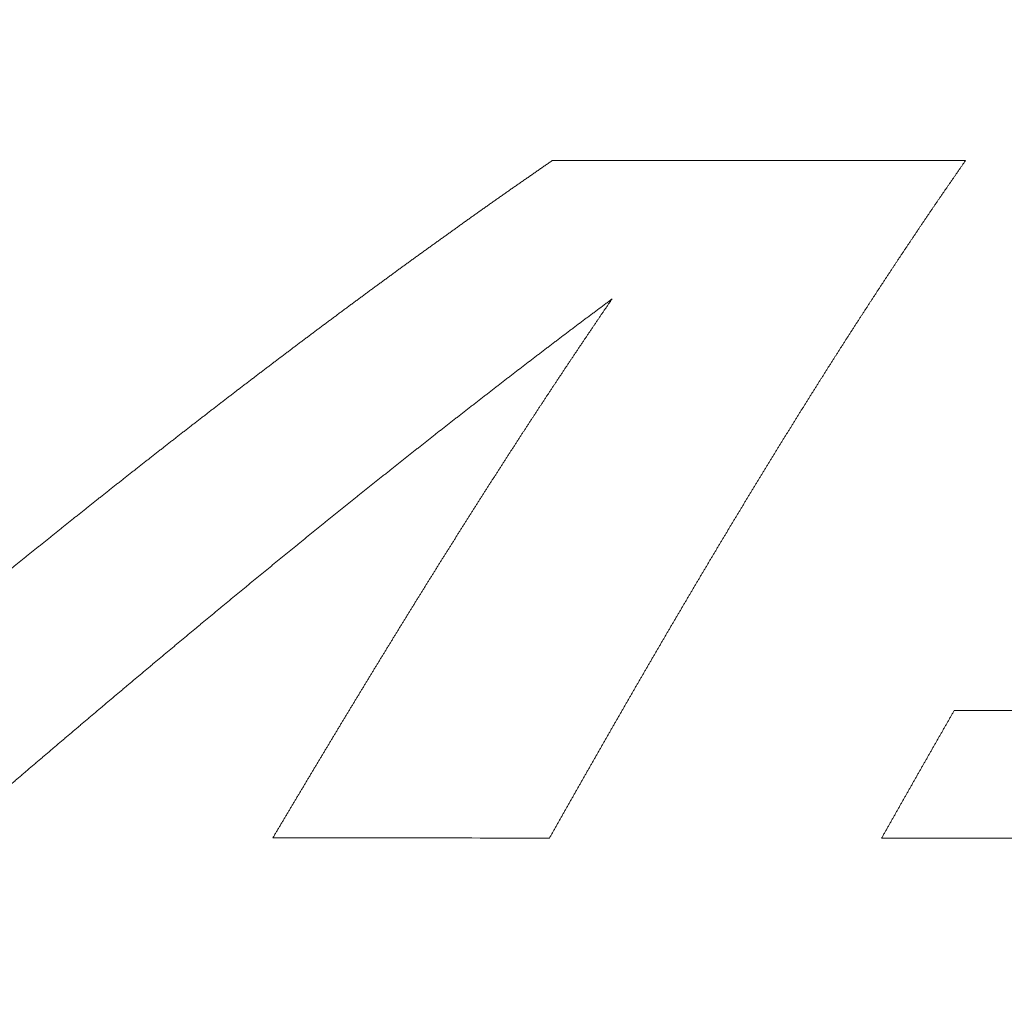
# Model space of a CAD drawing. Header units: millimetres. Extents: x 0 to 594, y 0 to 420.
# Tile 45 of 256: x 311.52 to 315.35, y 163.52 to 167.32. Entities that reach past the tile are written whole.
import ezdxf

# ---------------------------------------------------------------- set-up
doc = ezdxf.new("R2010")
doc.units = ezdxf.units.MM
doc.layers.add('1', color=7, linetype='Continuous', true_color=0xffffff)
doc.styles.add('Arial', font='txt')
doc.dimstyles.get("Standard").update_dxf_attribs({"dimtxt": 0.18, "dimasz": 0.18, "dimexe": 0.18, "dimexo": 0.0625, "dimgap": 0.09, "dimtad": 0, "dimtih": 1, "dimtoh": 1, "dimdec": 4, "dimzin": 0, "dimdsep": 46, "dimtxsty": 'Standard', "dimcen": 0.09, "dimadec": 0, "dimazin": 0, "dimtfac": 1, "dimtdec": 4, "dimtofl": 0, "dimtmove": 0, "dimatfit": 3, "dimfxl": 0, "dimtolj": 1, "dimtzin": 0, "dimarcsym": 0})

# ---------------------------------------------------------------- blocks, each defined once
blk = doc.blocks.new('_U7')
at = {"layer": '1', "color": 18, "lineweight": 18}
for p, q in [((240.6095, 215.4116), (240.6095, 198.2706)), ((338.75, 150.9956), (338.75, 202.2706)), ((240.6095, 200.2706), (259.157, 200.2706)), ((338.75, 200.2706), (320.2026, 200.2706))]:
    blk.add_line(p, q, dxfattribs=at)
at = {"layer": '1', "color": 18}
for points in [[(240.6095, 200.2706), (244.1095, 201.2084), (244.1095, 199.3328)], [(338.75, 200.2706), (335.25, 199.3328), (335.25, 201.2084)]]:
    blk.add_solid(points, dxfattribs=at)
at = {"layer": '1', "color": 18, "linetype": 'Continuous', "lineweight": 13, "char_height": 3.5, "attachment_point": 7, "line_spacing_factor": 1.047437, "style": 'Arial'}
for s, insert in [('\\fArial|b0|i0;\\W1.0000;LCG (DRY WEIGHT)', (273.5089, 197.6348)), ('\\fArial|b0|i0;\\W1.0000;1.96', (260.8425, 197.6348))]:
    blk.add_mtext(s, dxfattribs=dict(at, insert=insert))
blk = doc.blocks.new('_U13')
at = {"layer": '1', "color": 18, "lineweight": 18}
for p, q in [((240.6095, 215.4116), (355.9549, 215.4116)), ((353.9549, 215.4116), (353.9549, 178.3869)), ((353.9549, 129.1958), (353.9549, 166.2205)), ((276.553, 129.1958), (355.9549, 129.1958))]:
    blk.add_line(p, q, dxfattribs=at)
at = {"layer": '1', "color": 18}
for points in [[(353.9549, 215.4116), (354.8928, 211.9116), (353.0171, 211.9116)], [(353.9549, 129.1958), (353.0171, 132.6958), (354.8928, 132.6958)]]:
    blk.add_solid(points, dxfattribs=at)
at = {"layer": '1', "color": 18, "linetype": 'Continuous', "lineweight": 13, "char_height": 3.5, "attachment_point": 7, "rotation": 90, "line_spacing_factor": 1.047437, "style": 'Arial'}
for s, insert in [('\\fArial|b0|i0;\\W1.0000;LIFTING STROPS* EYE', (363.9958, 146.0102)), ('\\fArial|b0|i0;\\W1.0000;1.72', (356.9337, 167.878))]:
    blk.add_mtext(s, dxfattribs=dict(at, insert=insert))

msp = doc.modelspace()

# ---------------------------------------------------------------- linework, layer by layer
at = {"layer": '1', "color": 155, "linetype": 'Continuous', "lineweight": 13}
for points, knots in [([(311.0194, 164.7996), (311.0237, 164.8031), (311.0322, 164.8102), (311.045, 164.8207), (311.0577, 164.8313), (311.0705, 164.8419), (311.0833, 164.8524), (311.096, 164.863), (311.1088, 164.8736), (311.1216, 164.8841), (311.1343, 164.8946), (311.1471, 164.9052), (311.1599, 164.9157), (311.1726, 164.9262), (311.1854, 164.9367), (311.1982, 164.9472), (311.2109, 164.9577), (311.2237, 164.9682), (311.2365, 164.9787), (311.2492, 164.9892), (311.262, 164.9996), (311.2748, 165.0101), (311.2875, 165.0206), (311.3003, 165.031), (311.3131, 165.0415), (311.3258, 165.0519), (311.3386, 165.0623), (311.3514, 165.0728), (311.3641, 165.0832), (311.3769, 165.0936), (311.3897, 165.104), (311.4024, 165.1144), (311.4152, 165.1248), (311.428, 165.1352), (311.4408, 165.1456), (311.4535, 165.1559), (311.4663, 165.1663), (311.4791, 165.1767), (311.4918, 165.187), (311.5046, 165.1974), (311.5174, 165.2077), (311.5302, 165.218), (311.5429, 165.2284), (311.5557, 165.2387), (311.5685, 165.249), (311.5813, 165.2593), (311.5941, 165.2696), (311.6068, 165.2799), (311.6196, 165.2902), (311.6324, 165.3004), (311.6452, 165.3107), (311.6579, 165.321), (311.6707, 165.3312), (311.6835, 165.3415), (311.6963, 165.3517), (311.7091, 165.3619), (311.7219, 165.3722), (311.7346, 165.3824), (311.7474, 165.3926), (311.7602, 165.4028), (311.773, 165.413), (311.7858, 165.4232), (311.7986, 165.4334), (311.8114, 165.4435), (311.8242, 165.4537), (311.8369, 165.4639), (311.8497, 165.474), (311.8625, 165.4842), (311.8753, 165.4943), (311.8881, 165.5044), (311.9009, 165.5145), (311.9137, 165.5247), (311.9265, 165.5348), (311.9393, 165.5449), (311.9521, 165.555), (311.9649, 165.565), (311.9777, 165.5751), (311.9905, 165.5852), (312.0033, 165.5952), (312.0161, 165.6053), (312.0289, 165.6153), (312.0417, 165.6254), (312.0545, 165.6354), (312.0673, 165.6454), (312.0801, 165.6555), (312.0929, 165.6655), (312.1057, 165.6755), (312.1185, 165.6854), (312.1313, 165.6954), (312.1442, 165.7054), (312.157, 165.7154), (312.1698, 165.7253), (312.1826, 165.7353), (312.1954, 165.7452), (312.2082, 165.7552), (312.221, 165.7651), (312.2339, 165.775), (312.2467, 165.7849), (312.2595, 165.7948), (312.2723, 165.8047), (312.2852, 165.8146), (312.298, 165.8245), (312.3108, 165.8344), (312.3236, 165.8442), (312.3365, 165.8541), (312.3493, 165.8639), (312.3621, 165.8738), (312.375, 165.8836), (312.3878, 165.8934), (312.4006, 165.9032), (312.4135, 165.913), (312.4263, 165.9228), (312.4391, 165.9326), (312.452, 165.9424), (312.4648, 165.9522), (312.4777, 165.9619), (312.4905, 165.9717), (312.5034, 165.9814), (312.5162, 165.9912), (312.5291, 166.0009), (312.5419, 166.0106), (312.5548, 166.0203), (312.5676, 166.03), (312.5805, 166.0397), (312.5933, 166.0494), (312.6062, 166.0591), (312.619, 166.0688), (312.6319, 166.0784), (312.6448, 166.0881), (312.6576, 166.0977), (312.6705, 166.1074), (312.6834, 166.117), (312.6962, 166.1266), (312.7091, 166.1362), (312.722, 166.1458), (312.7348, 166.1554), (312.7477, 166.165), (312.7606, 166.1746), (312.7735, 166.1841), (312.7863, 166.1937), (312.7992, 166.2033), (312.8121, 166.2128), (312.825, 166.2223), (312.8379, 166.2318), (312.8508, 166.2414), (312.8637, 166.2509), (312.8765, 166.2604), (312.8894, 166.2698), (312.9023, 166.2793), (312.9152, 166.2888), (312.9281, 166.2982), (312.941, 166.3077), (312.9539, 166.3171), (312.9668, 166.3266), (312.9797, 166.336), (312.9926, 166.3454), (313.0056, 166.3548), (313.0185, 166.3642), (313.0314, 166.3736), (313.0443, 166.383), (313.0572, 166.3923), (313.0701, 166.4017), (313.0831, 166.4111), (313.096, 166.4204), (313.1089, 166.4297), (313.1218, 166.439), (313.1348, 166.4484), (313.1477, 166.4577), (313.1606, 166.467), (313.1736, 166.4762), (313.1865, 166.4855), (313.1994, 166.4948), (313.2124, 166.504), (313.2253, 166.5133), (313.2383, 166.5225), (313.2512, 166.5318), (313.2642, 166.541), (313.2771, 166.5502), (313.2901, 166.5594), (313.303, 166.5686), (313.316, 166.5778), (313.3289, 166.5869), (313.3419, 166.5961), (313.3549, 166.6053), (313.3678, 166.6144), (313.3808, 166.6235), (313.3938, 166.6327), (313.4068, 166.6418), (313.4197, 166.6509), (313.4327, 166.66), (313.4457, 166.6691), (313.4587, 166.6781), (313.4717, 166.6872), (313.4846, 166.6963), (313.4976, 166.7053), (313.5106, 166.7144), (313.5236, 166.7234), (313.5366, 166.7324), (313.5496, 166.7414), (313.5626, 166.7504), (313.5756, 166.7594), (313.5843, 166.7654), (313.5886, 166.7684)], [0, 0, 0, 0, 0.005, 0.01, 0.015, 0.02, 0.025, 0.03, 0.035, 0.04, 0.045, 0.05, 0.055001, 0.060001, 0.065001, 0.070001, 0.075001, 0.080001, 0.085001, 0.090001, 0.095002, 0.100002, 0.105002, 0.110002, 0.115002, 0.120002, 0.125003, 0.130003, 0.135003, 0.140003, 0.145003, 0.150004, 0.155004, 0.160004, 0.165004, 0.170004, 0.175005, 0.180005, 0.185005, 0.190005, 0.195005, 0.200006, 0.205006, 0.210006, 0.215006, 0.220007, 0.225007, 0.230007, 0.235007, 0.240007, 0.245008, 0.250008, 0.255008, 0.260008, 0.265009, 0.270009, 0.275009, 0.280009, 0.28501, 0.29001, 0.29501, 0.30001, 0.30501, 0.310011, 0.315011, 0.320011, 0.325011, 0.330011, 0.335012, 0.340012, 0.345012, 0.350012, 0.355012, 0.360012, 0.365013, 0.370013, 0.375013, 0.380013, 0.385013, 0.390013, 0.395014, 0.400014, 0.405014, 0.410014, 0.415014, 0.420014, 0.425014, 0.430014, 0.435015, 0.440015, 0.445015, 0.450015, 0.455015, 0.460015, 0.465015, 0.470015, 0.475015, 0.480015, 0.485015, 0.490015, 0.495015, 0.500015, 0.505015, 0.510015, 0.515015, 0.520015, 0.525015, 0.530015, 0.535015, 0.540015, 0.545015, 0.550015, 0.555015, 0.560015, 0.565015, 0.570015, 0.575015, 0.580015, 0.585015, 0.590015, 0.595015, 0.600015, 0.605015, 0.610014, 0.615014, 0.620014, 0.625014, 0.630014, 0.635014, 0.640014, 0.645014, 0.650013, 0.655013, 0.660013, 0.665013, 0.670013, 0.675013, 0.680012, 0.685012, 0.690012, 0.695012, 0.700012, 0.705011, 0.710011, 0.715011, 0.720011, 0.725011, 0.73001, 0.73501, 0.74001, 0.74501, 0.750009, 0.755009, 0.760009, 0.765009, 0.770008, 0.775008, 0.780008, 0.785008, 0.790007, 0.795007, 0.800007, 0.805007, 0.810006, 0.815006, 0.820006, 0.825006, 0.830005, 0.835005, 0.840005, 0.845005, 0.850004, 0.855004, 0.860004, 0.865004, 0.870004, 0.875003, 0.880003, 0.885003, 0.890003, 0.895002, 0.900002, 0.905002, 0.910002, 0.915002, 0.920002, 0.925001, 0.930001, 0.935001, 0.940001, 0.945001, 0.950001, 0.955001, 0.96, 0.965, 0.97, 0.975, 0.98, 0.985, 0.99, 0.995, 1, 1, 1, 1]), ([(315.1955, 166.768), (315.1933, 166.7649), (315.189, 166.7587), (315.1824, 166.7493), (315.1759, 166.74), (315.1694, 166.7306), (315.1629, 166.7212), (315.1564, 166.7118), (315.1499, 166.7024), (315.1434, 166.693), (315.1369, 166.6836), (315.1304, 166.6741), (315.1239, 166.6647), (315.1174, 166.6552), (315.1109, 166.6458), (315.1044, 166.6363), (315.0979, 166.6268), (315.0914, 166.6174), (315.0849, 166.6079), (315.0784, 166.5984), (315.0719, 166.5889), (315.0655, 166.5793), (315.059, 166.5698), (315.0525, 166.5603), (315.046, 166.5507), (315.0396, 166.5412), (315.0331, 166.5316), (315.0266, 166.522), (315.0201, 166.5124), (315.0137, 166.5028), (315.0072, 166.4932), (315.0008, 166.4836), (314.9943, 166.474), (314.9878, 166.4644), (314.9814, 166.4547), (314.9749, 166.4451), (314.9685, 166.4354), (314.962, 166.4258), (314.9556, 166.4161), (314.9491, 166.4064), (314.9427, 166.3967), (314.9362, 166.387), (314.9298, 166.3773), (314.9233, 166.3676), (314.9169, 166.3579), (314.9105, 166.3481), (314.904, 166.3384), (314.8976, 166.3286), (314.8912, 166.3189), (314.8847, 166.3091), (314.8783, 166.2993), (314.8719, 166.2895), (314.8654, 166.2798), (314.859, 166.27), (314.8526, 166.2601), (314.8462, 166.2503), (314.8397, 166.2405), (314.8333, 166.2307), (314.8269, 166.2208), (314.8205, 166.211), (314.8141, 166.2011), (314.8077, 166.1912), (314.8013, 166.1813), (314.7948, 166.1714), (314.7884, 166.1616), (314.782, 166.1516), (314.7756, 166.1417), (314.7692, 166.1318), (314.7628, 166.1219), (314.7564, 166.1119), (314.75, 166.102), (314.7436, 166.092), (314.7372, 166.0821), (314.7308, 166.0721), (314.7244, 166.0621), (314.718, 166.0521), (314.7116, 166.0421), (314.7052, 166.0321), (314.6989, 166.0221), (314.6925, 166.0121), (314.6861, 166.0021), (314.6797, 165.992), (314.6733, 165.982), (314.6669, 165.9719), (314.6605, 165.9619), (314.6542, 165.9518), (314.6478, 165.9417), (314.6414, 165.9316), (314.635, 165.9215), (314.6287, 165.9114), (314.6223, 165.9013), (314.6159, 165.8912), (314.6095, 165.8811), (314.6032, 165.8709), (314.5968, 165.8608), (314.5904, 165.8506), (314.5841, 165.8405), (314.5777, 165.8303), (314.5713, 165.8201), (314.565, 165.8099), (314.5586, 165.7998), (314.5522, 165.7896), (314.5459, 165.7793), (314.5395, 165.7691), (314.5331, 165.7589), (314.5268, 165.7487), (314.5204, 165.7384), (314.5141, 165.7282), (314.5077, 165.7179), (314.5014, 165.7077), (314.495, 165.6974), (314.4887, 165.6871), (314.4823, 165.6768), (314.4759, 165.6665), (314.4696, 165.6562), (314.4632, 165.6459), (314.4569, 165.6356), (314.4506, 165.6253), (314.4442, 165.615), (314.4379, 165.6046), (314.4315, 165.5943), (314.4252, 165.5839), (314.4188, 165.5736), (314.4125, 165.5632), (314.4061, 165.5528), (314.3998, 165.5424), (314.3935, 165.532), (314.3871, 165.5216), (314.3808, 165.5112), (314.3744, 165.5008), (314.3681, 165.4904), (314.3618, 165.48), (314.3554, 165.4695), (314.3491, 165.4591), (314.3428, 165.4486), (314.3364, 165.4382), (314.3301, 165.4277), (314.3238, 165.4172), (314.3174, 165.4067), (314.3111, 165.3962), (314.3048, 165.3858), (314.2984, 165.3752), (314.2921, 165.3647), (314.2858, 165.3542), (314.2794, 165.3437), (314.2731, 165.3332), (314.2668, 165.3226), (314.2605, 165.3121), (314.2541, 165.3015), (314.2478, 165.291), (314.2415, 165.2804), (314.2352, 165.2698), (314.2288, 165.2592), (314.2225, 165.2486), (314.2162, 165.238), (314.2099, 165.2274), (314.2035, 165.2168), (314.1972, 165.2062), (314.1909, 165.1956), (314.1846, 165.1849), (314.1782, 165.1743), (314.1719, 165.1637), (314.1656, 165.153), (314.1593, 165.1423), (314.153, 165.1317), (314.1466, 165.121), (314.1403, 165.1103), (314.134, 165.0996), (314.1277, 165.0889), (314.1214, 165.0782), (314.115, 165.0675), (314.1087, 165.0568), (314.1024, 165.0461), (314.0961, 165.0354), (314.0898, 165.0246), (314.0835, 165.0139), (314.0771, 165.0031), (314.0708, 164.9924), (314.0645, 164.9816), (314.0582, 164.9709), (314.0519, 164.9601), (314.0456, 164.9493), (314.0392, 164.9385), (314.0329, 164.9277), (314.0266, 164.9169), (314.0203, 164.9061), (314.014, 164.8953), (314.0077, 164.8845), (314.0014, 164.8736), (313.995, 164.8628), (313.9887, 164.852), (313.9824, 164.8411), (313.9761, 164.8303), (313.9698, 164.8194), (313.9635, 164.8085), (313.9571, 164.7976), (313.9508, 164.7868), (313.9445, 164.7759), (313.9382, 164.765), (313.9319, 164.7541), (313.9256, 164.7432), (313.9193, 164.7323), (313.9129, 164.7214), (313.9066, 164.7104), (313.9003, 164.6995), (313.894, 164.6886), (313.8877, 164.6776), (313.8814, 164.6667), (313.875, 164.6557), (313.8687, 164.6448), (313.8624, 164.6338), (313.8561, 164.6228), (313.8498, 164.6118), (313.8435, 164.6008), (313.8371, 164.5898), (313.8308, 164.5789), (313.8245, 164.5678), (313.8182, 164.5568), (313.8119, 164.5458), (313.8056, 164.5348), (313.7992, 164.5238), (313.7929, 164.5127), (313.7866, 164.5017), (313.7803, 164.4906), (313.774, 164.4796), (313.7676, 164.4685), (313.7613, 164.4575), (313.755, 164.4464), (313.7487, 164.4353), (313.7424, 164.4242), (313.736, 164.4132), (313.7297, 164.4021), (313.7234, 164.391), (313.7171, 164.3799), (313.7107, 164.3687), (313.7044, 164.3576), (313.6981, 164.3465), (313.6918, 164.3354), (313.6854, 164.3243), (313.6791, 164.3131), (313.6728, 164.302), (313.6665, 164.2908), (313.6601, 164.2797), (313.6538, 164.2685), (313.6475, 164.2573), (313.6412, 164.2462), (313.6348, 164.235), (313.6285, 164.2238), (313.6222, 164.2126), (313.6158, 164.2014), (313.6095, 164.1902), (313.6032, 164.179), (313.5968, 164.1678), (313.5905, 164.1566), (313.5842, 164.1454), (313.5799, 164.1379), (313.5778, 164.1341)], [0, 0, 0, 0, 0.003937, 0.007874, 0.011811, 0.015748, 0.019685, 0.023622, 0.027559, 0.031496, 0.035433, 0.03937, 0.043306, 0.047243, 0.05118, 0.055117, 0.059054, 0.062991, 0.066928, 0.070865, 0.074801, 0.078738, 0.082675, 0.086612, 0.090549, 0.094486, 0.098422, 0.102359, 0.106296, 0.110233, 0.11417, 0.118106, 0.122043, 0.12598, 0.129917, 0.133854, 0.13779, 0.141727, 0.145664, 0.149601, 0.153538, 0.157474, 0.161411, 0.165348, 0.169285, 0.173221, 0.177158, 0.181095, 0.185032, 0.188969, 0.192905, 0.196842, 0.200779, 0.204716, 0.208652, 0.212589, 0.216526, 0.220463, 0.224399, 0.228336, 0.232273, 0.23621, 0.240147, 0.244083, 0.24802, 0.251957, 0.255894, 0.25983, 0.263767, 0.267704, 0.271641, 0.275578, 0.279514, 0.283451, 0.287388, 0.291325, 0.295262, 0.299198, 0.303135, 0.307072, 0.311009, 0.314946, 0.318883, 0.322819, 0.326756, 0.330693, 0.33463, 0.338567, 0.342504, 0.346441, 0.350377, 0.354314, 0.358251, 0.362188, 0.366125, 0.370062, 0.373999, 0.377936, 0.381872, 0.385809, 0.389746, 0.393683, 0.39762, 0.401557, 0.405494, 0.409431, 0.413368, 0.417305, 0.421242, 0.425179, 0.429116, 0.433053, 0.43699, 0.440927, 0.444863, 0.4488, 0.452737, 0.456674, 0.460611, 0.464548, 0.468485, 0.472422, 0.476359, 0.480296, 0.484233, 0.48817, 0.492108, 0.496045, 0.499982, 0.503919, 0.507856, 0.511793, 0.51573, 0.519667, 0.523604, 0.527541, 0.531478, 0.535415, 0.539352, 0.543289, 0.547226, 0.551163, 0.555101, 0.559038, 0.562975, 0.566912, 0.570849, 0.574786, 0.578723, 0.58266, 0.586597, 0.590535, 0.594472, 0.598409, 0.602346, 0.606283, 0.61022, 0.614157, 0.618095, 0.622032, 0.625969, 0.629906, 0.633843, 0.63778, 0.641718, 0.645655, 0.649592, 0.653529, 0.657466, 0.661404, 0.665341, 0.669278, 0.673215, 0.677152, 0.68109, 0.685027, 0.688964, 0.692901, 0.696838, 0.700776, 0.704713, 0.70865, 0.712587, 0.716524, 0.720462, 0.724399, 0.728336, 0.732273, 0.73621, 0.740148, 0.744085, 0.748022, 0.751959, 0.755897, 0.759834, 0.763771, 0.767708, 0.771645, 0.775583, 0.77952, 0.783457, 0.787394, 0.791332, 0.795269, 0.799206, 0.803143, 0.80708, 0.811018, 0.814955, 0.818892, 0.822829, 0.826766, 0.830704, 0.834641, 0.838578, 0.842515, 0.846452, 0.85039, 0.854327, 0.858264, 0.862201, 0.866138, 0.870076, 0.874013, 0.87795, 0.881887, 0.885824, 0.889761, 0.893699, 0.897636, 0.901573, 0.90551, 0.909447, 0.913384, 0.917321, 0.921259, 0.925196, 0.929133, 0.93307, 0.937007, 0.940944, 0.944881, 0.948818, 0.952755, 0.956693, 0.96063, 0.964567, 0.968504, 0.972441, 0.976378, 0.980315, 0.984252, 0.988189, 0.992126, 0.996063, 1, 1, 1, 1]), ([(313.8211, 166.2303), (313.8168, 166.227), (313.8081, 166.2206), (313.7951, 166.2108), (313.7821, 166.2011), (313.7692, 166.1914), (313.7562, 166.1817), (313.7432, 166.1719), (313.7302, 166.1622), (313.7172, 166.1524), (313.7042, 166.1426), (313.6913, 166.1329), (313.6783, 166.1231), (313.6653, 166.1133), (313.6523, 166.1035), (313.6394, 166.0937), (313.6264, 166.0838), (313.6134, 166.074), (313.6005, 166.0642), (313.5875, 166.0543), (313.5745, 166.0445), (313.5616, 166.0346), (313.5486, 166.0247), (313.5356, 166.0148), (313.5227, 166.0049), (313.5097, 165.995), (313.4968, 165.9851), (313.4838, 165.9752), (313.4709, 165.9653), (313.4579, 165.9553), (313.445, 165.9454), (313.432, 165.9354), (313.4191, 165.9254), (313.4061, 165.9155), (313.3932, 165.9055), (313.3802, 165.8955), (313.3673, 165.8855), (313.3544, 165.8755), (313.3414, 165.8655), (313.3285, 165.8555), (313.3155, 165.8454), (313.3026, 165.8354), (313.2897, 165.8253), (313.2768, 165.8153), (313.2638, 165.8052), (313.2509, 165.7951), (313.238, 165.785), (313.225, 165.7749), (313.2121, 165.7648), (313.1992, 165.7547), (313.1863, 165.7446), (313.1733, 165.7345), (313.1604, 165.7244), (313.1475, 165.7142), (313.1346, 165.7041), (313.1217, 165.6939), (313.1088, 165.6837), (313.0958, 165.6736), (313.0829, 165.6634), (313.07, 165.6532), (313.0571, 165.643), (313.0442, 165.6328), (313.0313, 165.6226), (313.0184, 165.6124), (313.0055, 165.6021), (312.9926, 165.5919), (312.9797, 165.5816), (312.9667, 165.5714), (312.9538, 165.5611), (312.9409, 165.5508), (312.928, 165.5406), (312.9151, 165.5303), (312.9022, 165.52), (312.8893, 165.5097), (312.8764, 165.4994), (312.8635, 165.4891), (312.8506, 165.4787), (312.8377, 165.4684), (312.8249, 165.4581), (312.812, 165.4477), (312.7991, 165.4373), (312.7862, 165.427), (312.7733, 165.4166), (312.7604, 165.4062), (312.7475, 165.3958), (312.7346, 165.3855), (312.7217, 165.375), (312.7088, 165.3646), (312.6959, 165.3542), (312.6831, 165.3438), (312.6702, 165.3334), (312.6573, 165.3229), (312.6444, 165.3125), (312.6315, 165.302), (312.6186, 165.2916), (312.6057, 165.2811), (312.5929, 165.2706), (312.58, 165.2601), (312.5671, 165.2496), (312.5542, 165.2391), (312.5413, 165.2286), (312.5285, 165.2181), (312.5156, 165.2076), (312.5027, 165.1971), (312.4898, 165.1865), (312.4769, 165.176), (312.4641, 165.1655), (312.4512, 165.1549), (312.4383, 165.1443), (312.4254, 165.1338), (312.4125, 165.1232), (312.3997, 165.1126), (312.3868, 165.102), (312.3739, 165.0914), (312.361, 165.0808), (312.3482, 165.0702), (312.3353, 165.0596), (312.3224, 165.049), (312.3095, 165.0383), (312.2967, 165.0277), (312.2838, 165.017), (312.2709, 165.0064), (312.2581, 164.9957), (312.2452, 164.9851), (312.2323, 164.9744), (312.2194, 164.9637), (312.2066, 164.953), (312.1937, 164.9423), (312.1808, 164.9316), (312.168, 164.9209), (312.1551, 164.9102), (312.1422, 164.8995), (312.1293, 164.8888), (312.1165, 164.8781), (312.1036, 164.8673), (312.0907, 164.8566), (312.0779, 164.8458), (312.065, 164.8351), (312.0521, 164.8243), (312.0392, 164.8135), (312.0264, 164.8028), (312.0135, 164.792), (312.0006, 164.7812), (311.9878, 164.7704), (311.9749, 164.7596), (311.962, 164.7488), (311.9491, 164.738), (311.9363, 164.7271), (311.9234, 164.7163), (311.9105, 164.7055), (311.8977, 164.6947), (311.8848, 164.6838), (311.8719, 164.673), (311.859, 164.6621), (311.8462, 164.6512), (311.8333, 164.6404), (311.8204, 164.6295), (311.8075, 164.6186), (311.7947, 164.6077), (311.7818, 164.5968), (311.7689, 164.5859), (311.756, 164.575), (311.7432, 164.5641), (311.7303, 164.5532), (311.7174, 164.5423), (311.7045, 164.5314), (311.6917, 164.5204), (311.6788, 164.5095), (311.6659, 164.4986), (311.653, 164.4876), (311.6402, 164.4767), (311.6273, 164.4657), (311.6144, 164.4547), (311.6015, 164.4438), (311.5887, 164.4328), (311.5758, 164.4218), (311.5629, 164.4108), (311.55, 164.3998), (311.5371, 164.3888), (311.5243, 164.3778), (311.5114, 164.3668), (311.4985, 164.3558), (311.4856, 164.3448), (311.4727, 164.3338), (311.4598, 164.3227), (311.447, 164.3117), (311.4341, 164.3006), (311.4212, 164.2896), (311.4083, 164.2786), (311.3954, 164.2675), (311.3825, 164.2564), (311.3696, 164.2454), (311.3567, 164.2343), (311.3439, 164.2232), (311.331, 164.2121), (311.3181, 164.2011), (311.3052, 164.19), (311.2923, 164.1789), (311.2794, 164.1678), (311.2665, 164.1567), (311.2536, 164.1456), (311.245, 164.1381), (311.2407, 164.1344)], [0, 0, 0, 0, 0.005, 0.01, 0.015, 0.02, 0.025, 0.03, 0.035, 0.04, 0.045, 0.05, 0.054999, 0.059999, 0.064999, 0.069999, 0.074999, 0.079999, 0.084999, 0.089999, 0.094999, 0.099998, 0.104998, 0.109998, 0.114998, 0.119998, 0.124998, 0.129998, 0.134997, 0.139997, 0.144997, 0.149997, 0.154997, 0.159997, 0.164997, 0.169996, 0.174996, 0.179996, 0.184996, 0.189996, 0.194996, 0.199995, 0.204995, 0.209995, 0.214995, 0.219995, 0.224995, 0.229994, 0.234994, 0.239994, 0.244994, 0.249994, 0.254994, 0.259994, 0.264993, 0.269993, 0.274993, 0.279993, 0.284993, 0.289993, 0.294993, 0.299993, 0.304992, 0.309992, 0.314992, 0.319992, 0.324992, 0.329992, 0.334992, 0.339992, 0.344992, 0.349991, 0.354991, 0.359991, 0.364991, 0.369991, 0.374991, 0.379991, 0.384991, 0.389991, 0.394991, 0.399991, 0.404991, 0.409991, 0.414991, 0.419991, 0.42499, 0.42999, 0.43499, 0.43999, 0.44499, 0.44999, 0.45499, 0.45999, 0.46499, 0.46999, 0.47499, 0.47999, 0.48499, 0.48999, 0.49499, 0.49999, 0.50499, 0.509991, 0.514991, 0.519991, 0.524991, 0.529991, 0.534991, 0.539991, 0.544991, 0.549991, 0.554991, 0.559991, 0.564991, 0.569991, 0.574991, 0.579991, 0.584991, 0.589992, 0.594992, 0.599992, 0.604992, 0.609992, 0.614992, 0.619992, 0.624992, 0.629992, 0.634992, 0.639993, 0.644993, 0.649993, 0.654993, 0.659993, 0.664993, 0.669993, 0.674993, 0.679993, 0.684994, 0.689994, 0.694994, 0.699994, 0.704994, 0.709994, 0.714994, 0.719995, 0.724995, 0.729995, 0.734995, 0.739995, 0.744995, 0.749995, 0.754996, 0.759996, 0.764996, 0.769996, 0.774996, 0.779996, 0.784996, 0.789996, 0.794997, 0.799997, 0.804997, 0.809997, 0.814997, 0.819997, 0.824997, 0.829998, 0.834998, 0.839998, 0.844998, 0.849998, 0.854998, 0.859998, 0.864998, 0.869998, 0.874999, 0.879999, 0.884999, 0.889999, 0.894999, 0.899999, 0.904999, 0.909999, 0.914999, 0.919999, 0.924999, 0.93, 0.935, 0.94, 0.945, 0.95, 0.955, 0.96, 0.965, 0.97, 0.975, 0.98, 0.985, 0.99, 0.995, 1, 1, 1, 1]), ([(312.5022, 164.1347), (312.5044, 164.1384), (312.5087, 164.1458), (312.5153, 164.1569), (312.5219, 164.168), (312.5285, 164.1791), (312.5351, 164.1902), (312.5417, 164.2013), (312.5483, 164.2123), (312.5549, 164.2234), (312.5614, 164.2345), (312.568, 164.2455), (312.5746, 164.2566), (312.5812, 164.2677), (312.5878, 164.2787), (312.5943, 164.2897), (312.6009, 164.3008), (312.6075, 164.3118), (312.6141, 164.3228), (312.6207, 164.3338), (312.6272, 164.3449), (312.6338, 164.3559), (312.6404, 164.3669), (312.647, 164.3779), (312.6536, 164.3888), (312.6601, 164.3998), (312.6667, 164.4108), (312.6733, 164.4218), (312.6799, 164.4328), (312.6864, 164.4437), (312.693, 164.4547), (312.6996, 164.4656), (312.7062, 164.4766), (312.7127, 164.4875), (312.7193, 164.4984), (312.7259, 164.5094), (312.7324, 164.5203), (312.739, 164.5312), (312.7456, 164.5421), (312.7522, 164.553), (312.7587, 164.5639), (312.7653, 164.5748), (312.7719, 164.5857), (312.7784, 164.5966), (312.785, 164.6074), (312.7916, 164.6183), (312.7982, 164.6292), (312.8047, 164.64), (312.8113, 164.6509), (312.8179, 164.6617), (312.8244, 164.6726), (312.831, 164.6834), (312.8376, 164.6942), (312.8441, 164.705), (312.8507, 164.7159), (312.8573, 164.7267), (312.8639, 164.7375), (312.8704, 164.7483), (312.877, 164.7591), (312.8836, 164.7698), (312.8901, 164.7806), (312.8967, 164.7914), (312.9033, 164.8021), (312.9098, 164.8129), (312.9164, 164.8237), (312.923, 164.8344), (312.9295, 164.8451), (312.9361, 164.8559), (312.9427, 164.8666), (312.9492, 164.8773), (312.9558, 164.888), (312.9624, 164.8987), (312.969, 164.9094), (312.9755, 164.9201), (312.9821, 164.9308), (312.9887, 164.9415), (312.9952, 164.9522), (313.0018, 164.9629), (313.0084, 164.9735), (313.0149, 164.9842), (313.0215, 164.9948), (313.0281, 165.0055), (313.0346, 165.0161), (313.0412, 165.0267), (313.0478, 165.0374), (313.0544, 165.048), (313.0609, 165.0586), (313.0675, 165.0692), (313.0741, 165.0798), (313.0806, 165.0904), (313.0872, 165.1009), (313.0938, 165.1115), (313.1004, 165.1221), (313.1069, 165.1327), (313.1135, 165.1432), (313.1201, 165.1538), (313.1267, 165.1643), (313.1332, 165.1748), (313.1398, 165.1854), (313.1464, 165.1959), (313.153, 165.2064), (313.1595, 165.2169), (313.1661, 165.2274), (313.1727, 165.2379), (313.1793, 165.2484), (313.1859, 165.2589), (313.1924, 165.2693), (313.199, 165.2798), (313.2056, 165.2903), (313.2122, 165.3007), (313.2187, 165.3112), (313.2253, 165.3216), (313.2319, 165.332), (313.2385, 165.3425), (313.2451, 165.3529), (313.2517, 165.3633), (313.2582, 165.3737), (313.2648, 165.3841), (313.2714, 165.3945), (313.278, 165.4049), (313.2846, 165.4152), (313.2912, 165.4256), (313.2978, 165.436), (313.3043, 165.4463), (313.3109, 165.4567), (313.3175, 165.467), (313.3241, 165.4773), (313.3307, 165.4876), (313.3373, 165.498), (313.3439, 165.5083), (313.3505, 165.5186), (313.3571, 165.5289), (313.3637, 165.5391), (313.3703, 165.5494), (313.3769, 165.5597), (313.3835, 165.57), (313.3901, 165.5802), (313.3967, 165.5905), (313.4033, 165.6007), (313.4099, 165.6109), (313.4165, 165.6212), (313.4231, 165.6314), (313.4297, 165.6416), (313.4363, 165.6518), (313.4429, 165.662), (313.4495, 165.6722), (313.4561, 165.6824), (313.4627, 165.6925), (313.4693, 165.7027), (313.4759, 165.7129), (313.4825, 165.723), (313.4891, 165.7332), (313.4957, 165.7433), (313.5023, 165.7534), (313.509, 165.7636), (313.5156, 165.7737), (313.5222, 165.7838), (313.5288, 165.7939), (313.5354, 165.804), (313.542, 165.814), (313.5487, 165.8241), (313.5553, 165.8342), (313.5619, 165.8442), (313.5685, 165.8543), (313.5752, 165.8643), (313.5818, 165.8744), (313.5884, 165.8844), (313.595, 165.8944), (313.6017, 165.9044), (313.6083, 165.9144), (313.6149, 165.9244), (313.6216, 165.9344), (313.6282, 165.9444), (313.6348, 165.9544), (313.6415, 165.9643), (313.6481, 165.9743), (313.6547, 165.9842), (313.6614, 165.9942), (313.668, 166.0041), (313.6747, 166.014), (313.6813, 166.0239), (313.6879, 166.0338), (313.6946, 166.0437), (313.7012, 166.0536), (313.7079, 166.0635), (313.7145, 166.0734), (313.7212, 166.0832), (313.7278, 166.0931), (313.7345, 166.103), (313.7412, 166.1128), (313.7478, 166.1226), (313.7545, 166.1325), (313.7611, 166.1423), (313.7678, 166.1521), (313.7744, 166.1619), (313.7811, 166.1717), (313.7878, 166.1815), (313.7944, 166.1912), (313.8011, 166.201), (313.8078, 166.2108), (313.8145, 166.2205), (313.8189, 166.227), (313.8211, 166.2303)], [0, 0, 0, 0, 0.005, 0.01, 0.015, 0.02, 0.025, 0.03, 0.035, 0.04, 0.045, 0.05, 0.055, 0.06, 0.065, 0.07, 0.075, 0.08, 0.085001, 0.090001, 0.095001, 0.100001, 0.105001, 0.110001, 0.115001, 0.120001, 0.125001, 0.130001, 0.135001, 0.140001, 0.145001, 0.150002, 0.155002, 0.160002, 0.165002, 0.170002, 0.175002, 0.180002, 0.185002, 0.190002, 0.195002, 0.200002, 0.205003, 0.210003, 0.215003, 0.220003, 0.225003, 0.230003, 0.235003, 0.240003, 0.245003, 0.250003, 0.255004, 0.260004, 0.265004, 0.270004, 0.275004, 0.280004, 0.285004, 0.290004, 0.295004, 0.300004, 0.305005, 0.310005, 0.315005, 0.320005, 0.325005, 0.330005, 0.335005, 0.340005, 0.345005, 0.350005, 0.355005, 0.360005, 0.365006, 0.370006, 0.375006, 0.380006, 0.385006, 0.390006, 0.395006, 0.400006, 0.405006, 0.410006, 0.415006, 0.420006, 0.425006, 0.430006, 0.435006, 0.440007, 0.445007, 0.450007, 0.455007, 0.460007, 0.465007, 0.470007, 0.475007, 0.480007, 0.485007, 0.490007, 0.495007, 0.500007, 0.505007, 0.510007, 0.515007, 0.520007, 0.525007, 0.530007, 0.535007, 0.540007, 0.545007, 0.550007, 0.555007, 0.560007, 0.565007, 0.570007, 0.575007, 0.580007, 0.585007, 0.590007, 0.595007, 0.600007, 0.605007, 0.610007, 0.615006, 0.620006, 0.625006, 0.630006, 0.635006, 0.640006, 0.645006, 0.650006, 0.655006, 0.660006, 0.665006, 0.670006, 0.675006, 0.680006, 0.685006, 0.690005, 0.695005, 0.700005, 0.705005, 0.710005, 0.715005, 0.720005, 0.725005, 0.730005, 0.735005, 0.740005, 0.745004, 0.750004, 0.755004, 0.760004, 0.765004, 0.770004, 0.775004, 0.780004, 0.785004, 0.790003, 0.795003, 0.800003, 0.805003, 0.810003, 0.815003, 0.820003, 0.825003, 0.830003, 0.835002, 0.840002, 0.845002, 0.850002, 0.855002, 0.860002, 0.865002, 0.870002, 0.875002, 0.880001, 0.885001, 0.890001, 0.895001, 0.900001, 0.905001, 0.910001, 0.915001, 0.920001, 0.925001, 0.930001, 0.935, 0.94, 0.945, 0.95, 0.955, 0.96, 0.965, 0.97, 0.975, 0.98, 0.985, 0.99, 0.995, 1, 1, 1, 1]), ([(314.8693, 164.1337), (314.8714, 164.1373), (314.8755, 164.1446), (314.8816, 164.1555), (314.8878, 164.1664), (314.8939, 164.1773), (314.9001, 164.1882), (314.9062, 164.1991), (314.9124, 164.21), (314.9185, 164.2209), (314.9247, 164.2317), (314.9308, 164.2426), (314.937, 164.2535), (314.9431, 164.2643), (314.9493, 164.2752), (314.9554, 164.286), (314.9616, 164.2969), (314.9677, 164.3077), (314.9739, 164.3185), (314.98, 164.3294), (314.9862, 164.3402), (314.9923, 164.351), (314.9984, 164.3618), (315.0046, 164.3726), (315.0107, 164.3834), (315.0169, 164.3942), (315.023, 164.405), (315.0292, 164.4158), (315.0353, 164.4265), (315.0414, 164.4373), (315.0476, 164.4481), (315.0537, 164.4588), (315.0599, 164.4696), (315.066, 164.4803), (315.0721, 164.4911), (315.0783, 164.5018), (315.0844, 164.5126), (315.0906, 164.5233), (315.0967, 164.534), (315.1028, 164.5447), (315.109, 164.5554), (315.1151, 164.5661), (315.1213, 164.5768), (315.1274, 164.5875), (315.1335, 164.5982), (315.1397, 164.6089), (315.1458, 164.6196), (315.1499, 164.6267), (315.1519, 164.6302)], [0, 0, 0, 0, 0.021739, 0.043478, 0.065217, 0.086957, 0.108696, 0.130435, 0.152174, 0.173913, 0.195652, 0.217391, 0.23913, 0.26087, 0.282609, 0.304348, 0.326087, 0.347826, 0.369565, 0.391304, 0.413043, 0.434783, 0.456522, 0.478261, 0.5, 0.521739, 0.543478, 0.565217, 0.586957, 0.608696, 0.630435, 0.652174, 0.673913, 0.695652, 0.717391, 0.73913, 0.76087, 0.782609, 0.804348, 0.826087, 0.847826, 0.869565, 0.891304, 0.913043, 0.934783, 0.956522, 0.978261, 1, 1, 1, 1]), ([(315.1519, 164.6302), (315.4582, 164.6302), (316.0706, 164.63), (316.9892, 164.6297), (317.6017, 164.6296), (317.9079, 164.6295)], [0, 0, 0, 0, 0.333332, 0.666665, 1, 1, 1, 1]), ([(317.8071, 164.1329), (317.7255, 164.133), (317.5623, 164.133), (317.3175, 164.133), (317.0727, 164.1331), (316.8279, 164.1331), (316.583, 164.1332), (316.3382, 164.1333), (316.0934, 164.1333), (315.8486, 164.1334), (315.6038, 164.1335), (315.359, 164.1335), (315.1141, 164.1336), (314.9509, 164.1337), (314.8693, 164.1337)], [0, 0, 0, 0, 0.083334, 0.166667, 0.250001, 0.333335, 0.416669, 0.500003, 0.583336, 0.666669, 0.750001, 0.833334, 0.916667, 1, 1, 1, 1])]:
    msp.add_open_spline(points, degree=3, knots=knots, dxfattribs=at)
for points in [[(313.5886, 166.7684), (314.1243, 166.7683), (314.6599, 166.7682), (315.1955, 166.768)], [(313.5778, 164.1341), (313.2193, 164.1343), (312.8607, 164.1345), (312.5022, 164.1347)]]:
    msp.add_open_spline(points, degree=3, dxfattribs=at)
at = {"layer": '1', "color": 155, "linetype": 'Continuous', "lineweight": 18}
for points, knots in [([(119.819, 164.614), (119.8438, 164.5613), (119.8695, 164.509), (119.9281, 164.3944), (119.9697, 164.3169), (120.0133, 164.24), (120.0264, 164.217), (120.0309, 164.2094), (120.0397, 164.1941), (120.0442, 164.1864), (120.0665, 164.1483), (120.0846, 164.118), (120.1396, 164.0276), (120.1773, 163.9681), (120.2544, 163.8504), (120.2939, 163.7923), (120.3746, 163.6772), (120.4158, 163.6203), (120.4998, 163.5076), (120.5425, 163.4519), (120.6296, 163.3415), (120.6739, 163.2869), (120.7638, 163.1786), (120.8095, 163.1251), (120.879, 163.0454), (120.914, 163.0058), (120.9494, 162.9664), (120.9731, 162.9402), (120.985, 162.9272), (121.0444, 162.8621), (121.0925, 162.8106), (121.2381, 162.658), (121.337, 162.5586), (121.5381, 162.3638), (121.6403, 162.2684), (121.8476, 162.0813), (121.9526, 161.9896), (122.1654, 161.8094), (122.2732, 161.721), (122.491, 161.5471), (122.6011, 161.4616), (122.8235, 161.2935), (122.9358, 161.2108), (123.1625, 161.048), (123.2768, 160.9678), (123.5074, 160.8099), (123.6236, 160.7321), (123.8578, 160.5787), (123.9758, 160.5031), (124.1243, 160.4099), (124.169, 160.382), (124.2137, 160.3543), (124.2436, 160.3359), (124.2585, 160.3267), (124.3332, 160.2807), (124.3931, 160.2443), (124.5731, 160.1358), (124.6937, 160.0646), (124.9357, 159.9242), (125.0572, 159.8551), (125.3011, 159.7188), (125.4234, 159.6516), (125.669, 159.5191), (125.7923, 159.4537), (126.0395, 159.3248), (126.1635, 159.2611), (126.5366, 159.0727), (126.7868, 158.9504), (127.29, 158.7116), (127.5429, 158.5951), (128.0511, 158.3675), (128.3065, 158.2563), (128.8194, 158.0389), (129.0769, 157.9326), (129.5941, 157.7245), (129.8536, 157.6227), (130.3747, 157.4232), (130.6362, 157.3255), (131.1609, 157.134), (131.4241, 157.0402), (131.7212, 156.9367), (131.7542, 156.9252), (131.8203, 156.9023), (131.9193, 156.868), (132.0185, 156.8341), (132.2169, 156.7664), (132.3493, 156.7218), (132.7469, 156.5893), (133.0124, 156.5027), (133.5443, 156.3328), (133.8107, 156.2495), (134.3442, 156.0861), (134.6114, 156.0059), (135.1466, 155.8484), (135.4145, 155.7712), (135.9512, 155.6193), (136.2199, 155.5448), (136.7579, 155.3983), (137.0273, 155.3264), (137.5666, 155.1849), (137.8366, 155.1154), (138.3773, 154.9787), (138.6479, 154.9116), (139.4606, 154.7133), (140.0036, 154.5856), (141.0916, 154.338), (141.6367, 154.2183), (142.4558, 154.0441), (142.729, 153.9869), (143.1393, 153.9025), (143.2761, 153.8746), (143.5498, 153.8191), (143.6867, 153.7916), (144.3714, 153.6552), (144.9197, 153.5495), (146.0172, 153.3443), (146.5665, 153.2448), (147.6658, 153.0517), (148.2159, 152.958), (149.3169, 152.7759), (149.8678, 152.6876), (150.9704, 152.5158), (151.5221, 152.4324), (152.6261, 152.2703), (153.1785, 152.1915), (154.2839, 152.0384), (154.8369, 151.9639), (155.9436, 151.8192), (156.4972, 151.7489), (157.6051, 151.6121), (158.1593, 151.5457), (158.9911, 151.4488), (159.2684, 151.4169), (159.6845, 151.3698), (159.8232, 151.3542), (160.1007, 151.3233), (160.2394, 151.3079), (160.9331, 151.2316), (161.4882, 151.1723), (162.5986, 151.057), (163.1539, 151.001), (164.2648, 150.8921), (165.3758, 150.7863), (166.4873, 150.6863), (168.1549, 150.5405), (169.267, 150.4489), (170.9357, 150.3189), (171.492, 150.2769), (172.3266, 150.2154), (172.6048, 150.1951), (173.1613, 150.155), (173.4395, 150.1352), (174.8308, 150.0373), (175.9442, 149.9627), (178.1713, 149.8202), (179.2851, 149.7525), (181.5132, 149.6236), (182.6275, 149.5624), (184.8565, 149.4462), (185.9712, 149.3912), (187.6437, 149.3131), (188.2012, 149.2878), (189.0375, 149.2509), (189.3163, 149.2388), (189.874, 149.2149), (190.1528, 149.2031), (191.5468, 149.1452), (192.6622, 149.1016), (194.3353, 149.04), (194.893, 149.0202), (196.0084, 148.9818), (197.6817, 148.926), (199.355, 148.8756), (201.0285, 148.8285), (201.5863, 148.8133), (202.702, 148.7839), (203.2599, 148.7697), (204.9335, 148.7285), (206.0493, 148.703), (208.2809, 148.6554), (209.3968, 148.6334), (211.6287, 148.5927), (212.7446, 148.574), (214.9766, 148.5395), (216.0927, 148.5238), (218.3248, 148.4948), (219.4409, 148.4817), (222.7892, 148.4459), (225.0215, 148.4268), (228.3698, 148.4041), (229.4859, 148.3975), (231.7182, 148.386), (232.8343, 148.3812), (235.0666, 148.3728), (236.1828, 148.3692), (238.415, 148.3629), (239.5312, 148.3602), (241.7635, 148.3551), (242.8796, 148.3527), (244.5538, 148.3493), (245.1119, 148.3482), (246.228, 148.3459), (246.7861, 148.3447), (249.5765, 148.3389), (251.8088, 148.3342), (258.5056, 148.32), (262.9702, 148.3105), (271.8993, 148.2914), (276.3639, 148.2818), (285.293, 148.2627), (289.7576, 148.2532), (298.6868, 148.2341), (303.1513, 148.2246), (312.0805, 148.2056), (316.5451, 148.1961), (325.4742, 148.1771), (329.9388, 148.1676), (334.4034, 148.1581)], [0, 0, 0, 0, 0.000799, 0.000799, 0.00176, 0.002, 0.002, 0.00212, 0.00212, 0.002241, 0.002241, 0.002721, 0.002721, 0.003682, 0.003682, 0.004642, 0.004642, 0.005603, 0.005603, 0.006564, 0.006564, 0.007525, 0.007525, 0.008486, 0.008486, 0.008966, 0.009206, 0.009206, 0.009446, 0.009446, 0.010407, 0.010407, 0.012329, 0.012329, 0.01425, 0.01425, 0.016172, 0.016172, 0.018093, 0.018093, 0.020015, 0.020015, 0.021936, 0.021936, 0.023858, 0.023858, 0.025779, 0.025779, 0.027701, 0.027701, 0.028181, 0.028421, 0.028421, 0.028662, 0.028662, 0.029622, 0.029622, 0.031544, 0.031544, 0.033466, 0.033466, 0.035387, 0.035387, 0.037309, 0.037309, 0.03923, 0.03923, 0.043073, 0.043073, 0.046916, 0.046916, 0.050759, 0.050759, 0.054602, 0.054602, 0.058446, 0.058446, 0.062289, 0.062289, 0.066132, 0.066132, 0.066612, 0.066612, 0.067092, 0.068053, 0.068053, 0.069975, 0.069975, 0.073818, 0.073818, 0.077661, 0.077661, 0.081504, 0.081504, 0.085347, 0.085347, 0.08919, 0.08919, 0.093033, 0.093033, 0.096876, 0.096876, 0.100719, 0.100719, 0.108406, 0.108406, 0.116092, 0.116092, 0.119935, 0.119935, 0.121856, 0.121856, 0.123778, 0.123778, 0.131464, 0.131464, 0.13915, 0.13915, 0.146836, 0.146836, 0.154523, 0.154523, 0.162209, 0.162209, 0.169895, 0.169895, 0.177581, 0.177581, 0.185267, 0.185267, 0.192953, 0.192953, 0.196796, 0.196796, 0.198718, 0.198718, 0.200639, 0.200639, 0.208326, 0.208326, 0.216012, 0.216012, 0.223698, 0.231384, 0.231384, 0.246756, 0.246756, 0.254443, 0.254443, 0.258286, 0.258286, 0.262129, 0.262129, 0.277501, 0.277501, 0.292873, 0.292873, 0.308246, 0.308246, 0.323618, 0.323618, 0.331304, 0.331304, 0.335147, 0.335147, 0.33899, 0.33899, 0.354363, 0.354363, 0.362049, 0.362049, 0.369735, 0.385107, 0.385107, 0.392793, 0.392793, 0.40048, 0.40048, 0.415852, 0.415852, 0.431224, 0.431224, 0.446597, 0.446597, 0.461969, 0.461969, 0.477341, 0.477341, 0.508086, 0.508086, 0.523458, 0.523458, 0.53883, 0.53883, 0.554203, 0.554203, 0.569575, 0.569575, 0.584947, 0.584947, 0.592634, 0.592634, 0.60032, 0.60032, 0.631064, 0.631064, 0.692554, 0.692554, 0.754043, 0.754043, 0.815532, 0.815532, 0.877021, 0.877021, 0.938511, 0.938511, 1, 1, 1, 1]), ([(334.4034, 148.1581), (329.9388, 148.1676), (325.4742, 148.1771), (316.5451, 148.1961), (312.0805, 148.2056), (303.1513, 148.2246), (298.6868, 148.2341), (289.7576, 148.2532), (285.293, 148.2627), (276.3639, 148.2818), (271.8993, 148.2914), (262.9702, 148.3105), (258.5056, 148.32), (251.8088, 148.3342), (249.5765, 148.3389), (246.7861, 148.3447), (246.228, 148.3459), (245.1119, 148.3482), (244.5538, 148.3493), (242.8796, 148.3527), (241.7635, 148.3551), (239.5312, 148.3602), (238.415, 148.3629), (236.1828, 148.3692), (235.0666, 148.3728), (232.8343, 148.3812), (231.7182, 148.386), (229.4859, 148.3975), (228.3698, 148.4041), (225.0215, 148.4268), (222.7892, 148.4459), (219.4409, 148.4817), (218.3248, 148.4948), (216.0927, 148.5238), (214.9766, 148.5395), (212.7446, 148.574), (211.6287, 148.5927), (209.3968, 148.6334), (208.2809, 148.6554), (206.0493, 148.703), (204.9335, 148.7285), (203.2599, 148.7697), (202.702, 148.7839), (201.5863, 148.8133), (201.0285, 148.8285), (199.355, 148.8756), (197.6817, 148.926), (196.0084, 148.9818), (194.893, 149.0202), (194.3353, 149.04), (192.6622, 149.1016), (191.5468, 149.1452), (190.1528, 149.2031), (189.874, 149.2149), (189.3163, 149.2388), (189.0375, 149.2509), (188.2012, 149.2878), (187.6437, 149.3131), (185.9712, 149.3912), (184.8565, 149.4462), (182.6275, 149.5624), (181.5132, 149.6236), (179.2851, 149.7525), (178.1713, 149.8202), (175.9442, 149.9627), (174.8308, 150.0373), (173.4395, 150.1352), (173.1613, 150.155), (172.6048, 150.1951), (172.3266, 150.2154), (171.492, 150.2769), (170.9357, 150.3189), (169.267, 150.4489), (168.1549, 150.5405), (166.4873, 150.6863), (165.3758, 150.7863), (164.2648, 150.8921), (163.1539, 151.001), (162.5986, 151.057), (161.4882, 151.1723), (160.9331, 151.2316), (160.2394, 151.3079), (160.1007, 151.3233), (159.8232, 151.3542), (159.6845, 151.3698), (159.2684, 151.4169), (158.9911, 151.4488), (158.1593, 151.5457), (157.6051, 151.6121), (156.4972, 151.7489), (155.9436, 151.8192), (154.8369, 151.9639), (154.2839, 152.0384), (153.1785, 152.1915), (152.6261, 152.2703), (151.5221, 152.4324), (150.9704, 152.5158), (149.8678, 152.6876), (149.3169, 152.7759), (148.2159, 152.958), (147.6658, 153.0517), (146.5665, 153.2448), (146.0172, 153.3443), (144.9197, 153.5495), (144.3714, 153.6552), (143.6867, 153.7916), (143.5498, 153.8191), (143.2761, 153.8746), (143.1393, 153.9025), (142.729, 153.9869), (142.4558, 154.0441), (141.6367, 154.2183), (141.0916, 154.338), (140.0036, 154.5856), (139.4606, 154.7133), (138.6479, 154.9116), (138.3773, 154.9787), (137.8366, 155.1154), (137.5666, 155.1849), (137.0273, 155.3264), (136.7579, 155.3983), (136.2199, 155.5448), (135.9512, 155.6193), (135.4145, 155.7712), (135.1466, 155.8484), (134.6114, 156.0059), (134.3442, 156.0861), (133.8107, 156.2495), (133.5443, 156.3328), (133.0124, 156.5027), (132.7469, 156.5893), (132.3493, 156.7218), (132.2169, 156.7664), (132.0185, 156.8341), (131.9193, 156.868), (131.8203, 156.9023), (131.7542, 156.9252), (131.7212, 156.9367), (131.4241, 157.0402), (131.1609, 157.134), (130.6362, 157.3255), (130.3747, 157.4232), (129.8536, 157.6227), (129.5941, 157.7245), (129.0769, 157.9326), (128.8194, 158.0389), (128.3065, 158.2563), (128.0511, 158.3675), (127.5429, 158.5951), (127.29, 158.7116), (126.7868, 158.9504), (126.5366, 159.0727), (126.1635, 159.2611), (126.0395, 159.3248), (125.7923, 159.4537), (125.669, 159.5191), (125.4234, 159.6516), (125.3011, 159.7188), (125.0572, 159.8551), (124.9357, 159.9242), (124.6937, 160.0646), (124.5731, 160.1358), (124.3931, 160.2443), (124.3332, 160.2807), (124.2585, 160.3267), (124.2436, 160.3359), (124.2137, 160.3543), (124.169, 160.382), (124.1243, 160.4099), (123.9758, 160.5031), (123.8578, 160.5787), (123.6236, 160.7321), (123.5074, 160.8099), (123.2768, 160.9678), (123.1625, 161.048), (122.9358, 161.2108), (122.8235, 161.2935), (122.6011, 161.4616), (122.491, 161.5471), (122.2732, 161.721), (122.1654, 161.8094), (121.9526, 161.9896), (121.8476, 162.0813), (121.6403, 162.2684), (121.5381, 162.3638), (121.337, 162.5586), (121.2381, 162.658), (121.0925, 162.8106), (121.0444, 162.8621), (120.985, 162.9272), (120.9731, 162.9402), (120.9494, 162.9664), (120.914, 163.0058), (120.879, 163.0454), (120.8095, 163.1251), (120.7638, 163.1786), (120.6739, 163.2869), (120.6296, 163.3415), (120.5425, 163.4519), (120.4998, 163.5076), (120.4158, 163.6203), (120.3746, 163.6772), (120.2939, 163.7923), (120.2544, 163.8504), (120.1773, 163.9681), (120.1396, 164.0276), (120.0846, 164.118), (120.0665, 164.1483), (120.0442, 164.1864), (120.0397, 164.1941), (120.0309, 164.2094), (120.0264, 164.217), (120.0133, 164.24), (119.9697, 164.3169), (119.9281, 164.3944), (119.8695, 164.509), (119.8438, 164.5613), (119.819, 164.614)], [0, 0, 0, 0, 0.061489, 0.061489, 0.122979, 0.122979, 0.184468, 0.184468, 0.245957, 0.245957, 0.307446, 0.307446, 0.368936, 0.368936, 0.39968, 0.39968, 0.407366, 0.407366, 0.415053, 0.415053, 0.430425, 0.430425, 0.445797, 0.445797, 0.46117, 0.46117, 0.476542, 0.476542, 0.491914, 0.491914, 0.522659, 0.522659, 0.538031, 0.538031, 0.553403, 0.553403, 0.568776, 0.568776, 0.584148, 0.584148, 0.59952, 0.59952, 0.607207, 0.607207, 0.614893, 0.614893, 0.630265, 0.637951, 0.637951, 0.645637, 0.645637, 0.66101, 0.66101, 0.664853, 0.664853, 0.668696, 0.668696, 0.676382, 0.676382, 0.691754, 0.691754, 0.707127, 0.707127, 0.722499, 0.722499, 0.737871, 0.737871, 0.741714, 0.741714, 0.745557, 0.745557, 0.753244, 0.753244, 0.768616, 0.768616, 0.776302, 0.783988, 0.783988, 0.791674, 0.791674, 0.799361, 0.799361, 0.801282, 0.801282, 0.803204, 0.803204, 0.807047, 0.807047, 0.814733, 0.814733, 0.822419, 0.822419, 0.830105, 0.830105, 0.837791, 0.837791, 0.845477, 0.845477, 0.853164, 0.853164, 0.86085, 0.86085, 0.868536, 0.868536, 0.876222, 0.876222, 0.878144, 0.878144, 0.880065, 0.880065, 0.883908, 0.883908, 0.891594, 0.891594, 0.899281, 0.899281, 0.903124, 0.903124, 0.906967, 0.906967, 0.91081, 0.91081, 0.914653, 0.914653, 0.918496, 0.918496, 0.922339, 0.922339, 0.926182, 0.926182, 0.930025, 0.930025, 0.931947, 0.931947, 0.932908, 0.933388, 0.933388, 0.933868, 0.933868, 0.937711, 0.937711, 0.941554, 0.941554, 0.945398, 0.945398, 0.949241, 0.949241, 0.953084, 0.953084, 0.956927, 0.956927, 0.96077, 0.96077, 0.962691, 0.962691, 0.964613, 0.964613, 0.966534, 0.966534, 0.968456, 0.968456, 0.970378, 0.970378, 0.971338, 0.971338, 0.971579, 0.971579, 0.971819, 0.972299, 0.972299, 0.974221, 0.974221, 0.976142, 0.976142, 0.978064, 0.978064, 0.979985, 0.979985, 0.981907, 0.981907, 0.983828, 0.983828, 0.98575, 0.98575, 0.987671, 0.987671, 0.989593, 0.989593, 0.990554, 0.990554, 0.990794, 0.990794, 0.991034, 0.991514, 0.991514, 0.992475, 0.992475, 0.993436, 0.993436, 0.994397, 0.994397, 0.995358, 0.995358, 0.996318, 0.996318, 0.997279, 0.997279, 0.997759, 0.997759, 0.99788, 0.99788, 0.998, 0.998, 0.99824, 0.999201, 0.999201, 1, 1, 1, 1])]:
    msp.add_open_spline(points, degree=3, knots=knots, dxfattribs=at)

# ---------------------------------------------------------------- dimensions: what is measured, and where the dimension line sits
at = {"layer": '1', "color": 18, "linetype": 'Continuous', "lineweight": 13}
dim = msp.add_linear_dim(base=(240.6095, 200.2706), p1=(338.75, 150.9956), p2=(240.6095, 215.4116), text=' <> \\fArial|b0|i0;\\C18;{\\H1.00x;\\fArial|b0|i0;LCG (DRY WEIGHT)\\fArial|b0|i0;}\\C18;', dimstyle='Standard', override={"dimtxt": 3.5, "dimasz": 3.5, "dimexe": 2, "dimexo": 0, "dimgap": 1.5, "dimtih": 1, "dimtoh": 1, "dimdec": 2, "dimlfac": 0.02, "dimdsep": 46, "dimlunit": 2, "dimtxsty": 'Arial', "dimsah": 1, "dimse1": 0, "dimse2": 0, "dimsd1": 0, "dimsd2": 0, "dimclrd": 18, "dimclre": 18, "dimclrt": 18, "dimtol": 0, "dimtm": -0.1, "dimtfac": 1, "dimtdec": 2, "dimtofl": 1, "dimtmove": 0, "dimlwd": 18, "dimlwe": 18}, dxfattribs=at)
dim.commit()
dim.dimension.update_dxf_attribs({"geometry": '_U7', "text_midpoint": (289.6798, 200.2706), "dimtype": 160})
dim = msp.add_linear_dim(base=(353.9549, 215.4116), p1=(276.553, 129.1958), p2=(240.6095, 215.4116), angle=90, text=' <> \\P\\fArial|b0|i0;\\C18;{\\H1.00x;\\fArial|b0|i0;LIFTING STROPS* EYE\\fArial|b0|i0;}\\C18;', dimstyle='Standard', override={"dimtxt": 3.5, "dimasz": 3.5, "dimexe": 2, "dimexo": 0, "dimgap": 1.5, "dimtih": 0, "dimtoh": 0, "dimdec": 2, "dimlfac": 0.02, "dimdsep": 46, "dimlunit": 2, "dimtxsty": 'Arial', "dimsah": 1, "dimse1": 0, "dimse2": 0, "dimsd1": 0, "dimsd2": 0, "dimclrd": 18, "dimclre": 18, "dimclrt": 18, "dimtol": 0, "dimtm": -0.1, "dimtfac": 1, "dimtdec": 2, "dimtofl": 1, "dimtmove": 0, "dimlwd": 18, "dimlwe": 18}, dxfattribs=at)
dim.commit()
dim.dimension.update_dxf_attribs({"geometry": '_U13', "text_midpoint": (353.9549, 172.3037), "dimtype": 160})

doc.saveas('drawing.dxf')
